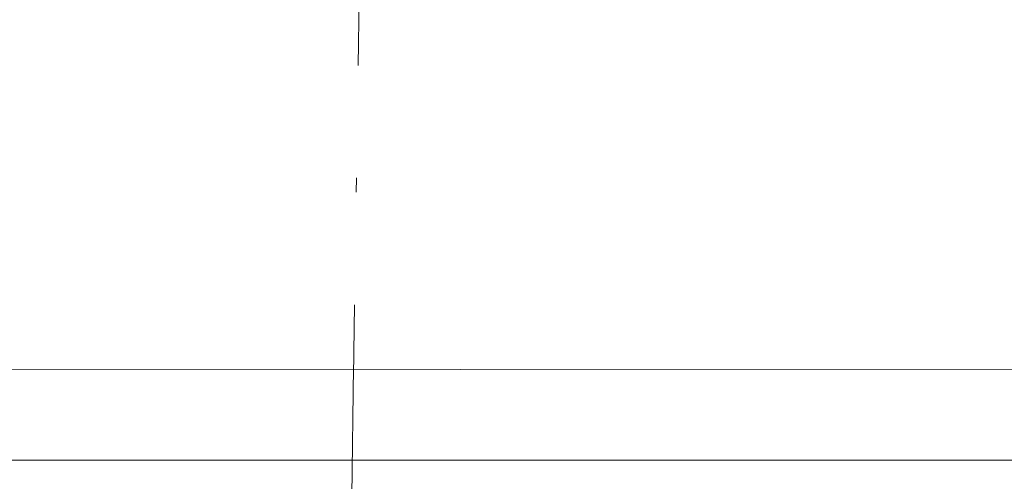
# Model space of a CAD drawing. Header units: millimetres. Extents: x -24674 to 2959, y -2716 to 20653.
# Tile 16 of 161: x -18476 to -17448, y 632 to 1115. Entities that reach past the tile are written whole.
import ezdxf

# ---------------------------------------------------------------- set-up
doc = ezdxf.new("R2010")
doc.units = ezdxf.units.MM
doc.header["$MEASUREMENT"] = 0
doc.linetypes.add('Wipeout_Contour', pattern=[1000, 0, -1000])
doc.linetypes.add('Čerchovaná', pattern=[450, 200, -117.5, 15, -117.5])
for name, color, linetype in [('9._POHLED ZÁPADNÍ_1_Konstrukce - krov', 7, 'Continuous'), ('9._POHLED ZÁPADNÍ_1_Konstrukce - nosné', 7, 'Continuous'), ('9._POHLED ZÁPADNÍ_1_Výplně - Povrchové', 7, 'Continuous')]:
    doc.layers.add(name, color=color, linetype=linetype)

msp = doc.modelspace()

# ---------------------------------------------------------------- wipeouts: each hides what was drawn before it
at = {"color": 254, "linetype": 'Wipeout_Contour', "lineweight": 0, "ltscale": 72102.487205}
msp.add_wipeout([(-20184.5, 348.5), (-15847.4, 349.8), (-15847.5, 749.8), (-20184.6, 748.5)], dxfattribs=at).dxf.layer = '9._POHLED ZÁPADNÍ_1_Výplně - Povrchové'

# ---------------------------------------------------------------- next in the draw order: linework, layer by layer
at = {"layer": '9._POHLED ZÁPADNÍ_1_Konstrukce - krov', "color": 8, "linetype": 'Čerchovaná', "lineweight": 13}
msp.add_line((-18136.3, 167), (-18074.3, 4270.3), dxfattribs=at)
at = {"layer": '9._POHLED ZÁPADNÍ_1_Konstrukce - krov', "color": 8, "linetype": 'Continuous', "lineweight": 13}
msp.add_line((-20178.9, 654.5), (-15844, 654.5), dxfattribs=at)
at = {"layer": '9._POHLED ZÁPADNÍ_1_Konstrukce - nosné', "color": 251, "linetype": 'Continuous', "lineweight": 20, "true_color": 0x6a6a6a, "flags": 128}
msp.add_lwpolyline([(-15847.5, 749.8), (-20184.6, 748.5)], dxfattribs=at)

doc.saveas('drawing.dxf')
